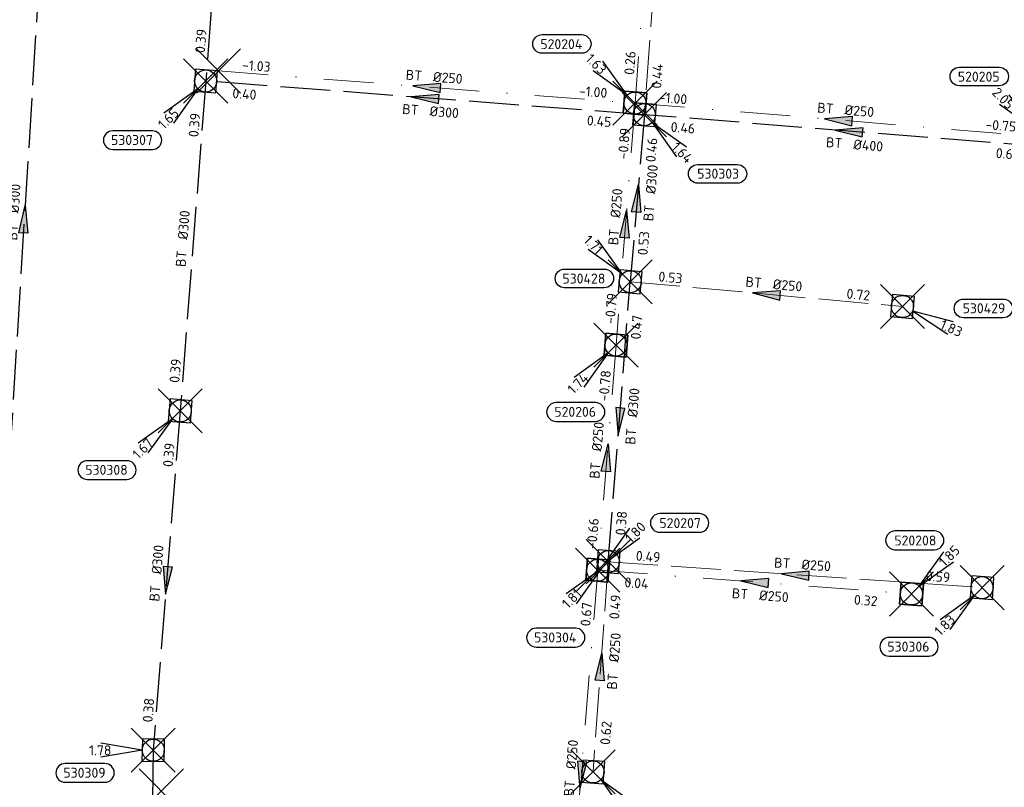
# Model space of a CAD drawing. Header units: metres. Extents: x 153343 to 157271, y 461673 to 467005.
# Tile 84 of 191: x 155220 to 155354, y 464633 to 464737. Entities that reach past the tile are written whole.
import ezdxf
from ezdxf.enums import TextEntityAlignment as Align

# ---------------------------------------------------------------- set-up
doc = ezdxf.new("R2010")
doc.units = ezdxf.units.M
doc.header["$LTSCALE"] = 0.75
doc.header["$PDMODE"] = 3
doc.header["$PDSIZE"] = 3
doc.linetypes.add('RI-HWA_BETON', pattern=[11.4, 9, -2.4])
doc.linetypes.add('RI-VWA_BETON', pattern=[19, 9, -5, 0, -5])
doc.layers.get('0').update_dxf_attribs({"lineweight": 25})
doc.layers.get('defpoints').update_dxf_attribs({"lineweight": 25})
for name, color, linetype in [('B-OI-RI-HWA_PUTNUMMER-S @ 0.75', 151, 'Continuous'), ('B-OI-RI-HWA_TRANSPORTLEIDING_BETON_300-G', 151, 'RI-HWA_BETON'), ('B-OI-RI-HWA_TRANSPORTLEIDING_BETON_400-G', 151, 'RI-HWA_BETON'), ('B-OI-RI-VWA_PUTNUMMER-S @ 0.75', 33, 'Continuous')]:
    doc.layers.add(name, color=color, linetype=linetype)
for name, color, linetype, lineweight in [('B-OI-RI-HWA_RIOOLPUT_INSPECTIEPUT-S', 151, 'Continuous', 25), ('B-OI-RI-HWA_STROOMRICHTING-S @ 0.75', 151, 'Continuous', 25), ('B-OI-RI-HWA_TRANSPORTLEIDING_BETON_250-G', 151, 'RI-HWA_BETON', 18), ('B-OI-RI-VWA_RIOOLPUT_INSPECTIEPUT_BETON-S', 33, 'Continuous', 25), ('B-OI-RI-VWA_STROOMRICHTING-S @ 0.75', 33, 'Continuous', 25), ('B-OI-RI-VWA_TRANSPORTLEIDING_BETON_250-G', 33, 'RI-VWA_BETON', 18)]:
    doc.layers.add(name, color=color, linetype=linetype, lineweight=lineweight)
doc.layers.add('inspectieput', color=7, linetype='Continuous', plot=False)
doc.styles.add('NLCS-ISO', font='isocpeur.ttf')

# ---------------------------------------------------------------- blocks, each defined once
blk = doc.blocks.new('*U1585')
at = {"ltscale": 0.1}
blk.add_hatch(color=256, dxfattribs=at).paths.add_polyline_path([(-2.5, 0), (2.5, -0.83), (2.5, 0.83)])
at = {"ltscale": 0.1, "flags": 128}
blk.add_lwpolyline([(-2.5, 0), (2.5, -0.83), (2.5, 0.83)], close=True, dxfattribs=at)
at = {"ltscale": 0.1, "style": 'NLCS-ISO'}
for tag, p in [('BOBL', (-15.38, 0)), ('MAT', (-1, 0.5))]:
    blk.add_attdef(tag, text='', height=1.8, dxfattribs=at).set_placement(p, align=Align.BOTTOM_RIGHT)
for tag, p in [('DIA', (1, 0.5)), ('BOBR', (14.44, 0))]:
    blk.add_attdef(tag, text='', height=1.8, dxfattribs=at).set_placement(p, align=Align.BOTTOM_LEFT)
at = {"layer": 'defpoints', "ltscale": 0.1, "style": 'NLCS-ISO', "flags": 1}
blk.add_attdef('JVA', text='', height=1.8, dxfattribs=at).set_placement((0, -1), align=Align.TOP_CENTER)
blk = doc.blocks.new('*U1580')
at = {"ltscale": 0.1}
blk.add_hatch(color=256, dxfattribs=at).paths.add_polyline_path([(-2.5, 0), (2.5, -0.83), (2.5, 0.83)])
at = {"ltscale": 0.1, "flags": 128}
blk.add_lwpolyline([(-2.5, 0), (2.5, -0.83), (2.5, 0.83)], close=True, dxfattribs=at)
at = {"ltscale": 0.1, "style": 'NLCS-ISO'}
for tag, p in [('BOBL', (-21.45, 0)), ('MAT', (-1, 0.5))]:
    blk.add_attdef(tag, text='', height=1.8, dxfattribs=at).set_placement(p, align=Align.BOTTOM_RIGHT)
for tag, p in [('DIA', (1, 0.5)), ('BOBR', (20.5, -0.01))]:
    blk.add_attdef(tag, text='', height=1.8, dxfattribs=at).set_placement(p, align=Align.BOTTOM_LEFT)
at = {"layer": 'defpoints', "ltscale": 0.1, "style": 'NLCS-ISO', "flags": 1}
blk.add_attdef('JVA', text='', height=1.8, dxfattribs=at).set_placement((0, -1), align=Align.TOP_CENTER)
blk = doc.blocks.new('*U1591')
at = {"ltscale": 0.1, "style": 'NLCS-ISO'}
for tag, p in [('BOBL', (-20.58, 0)), ('MAT', (-1, 0.5))]:
    blk.add_attdef(tag, text='', height=1.8, dxfattribs=at).set_placement(p, align=Align.BOTTOM_RIGHT)
for tag, p in [('DIA', (1, 0.5)), ('BOBR', (19.64, -0.01))]:
    blk.add_attdef(tag, text='', height=1.8, dxfattribs=at).set_placement(p, align=Align.BOTTOM_LEFT)
at = {"layer": 'defpoints', "ltscale": 0.1, "style": 'NLCS-ISO', "flags": 1}
blk.add_attdef('JVA', text='', height=1.8, dxfattribs=at).set_placement((0, -1), align=Align.TOP_CENTER)
blk = doc.blocks.new('*U1592')
at = {"ltscale": 0.1}
blk.add_hatch(color=256, dxfattribs=at).paths.add_polyline_path([(-2.5, 0), (2.5, -0.83), (2.5, 0.83)])
at = {"ltscale": 0.1, "flags": 128}
blk.add_lwpolyline([(-2.5, 0), (2.5, -0.83), (2.5, 0.83)], close=True, dxfattribs=at)
at = {"ltscale": 0.1, "style": 'NLCS-ISO'}
for tag, p in [('BOBL', (-16.05, -3.24)), ('MAT', (-1, -3.74))]:
    blk.add_attdef(tag, text='', height=1.8, dxfattribs=at).set_placement(p, align=Align.BOTTOM_RIGHT)
for tag, p in [('DIA', (1, -3.74)), ('BOBR', (15.11, -3.24))]:
    blk.add_attdef(tag, text='', height=1.8, dxfattribs=at).set_placement(p, align=Align.BOTTOM_LEFT)
at = {"layer": 'defpoints', "ltscale": 0.1, "style": 'NLCS-ISO', "flags": 1}
blk.add_attdef('JVA', text='', height=1.8, dxfattribs=at).set_placement((0, -1), align=Align.TOP_CENTER)
blk = doc.blocks.new('*U1589')
at = {"ltscale": 0.1}
blk.add_hatch(color=256, dxfattribs=at).paths.add_polyline_path([(-2.5, 0), (2.5, -0.83), (2.5, 0.83)])
at = {"ltscale": 0.1, "flags": 128}
blk.add_lwpolyline([(-2.5, 0), (2.5, -0.83), (2.5, 0.83)], close=True, dxfattribs=at)
at = {"ltscale": 0.1, "style": 'NLCS-ISO'}
for tag, p in [('BOBL', (-24.54, 0)), ('MAT', (-1, 0.5))]:
    blk.add_attdef(tag, text='', height=1.8, dxfattribs=at).set_placement(p, align=Align.BOTTOM_RIGHT)
for tag, p in [('DIA', (1, 0.5)), ('BOBR', (23.6, -0.01))]:
    blk.add_attdef(tag, text='', height=1.8, dxfattribs=at).set_placement(p, align=Align.BOTTOM_LEFT)
at = {"layer": 'defpoints', "ltscale": 0.1, "style": 'NLCS-ISO', "flags": 1}
blk.add_attdef('JVA', text='', height=1.8, dxfattribs=at).set_placement((0, -1), align=Align.TOP_CENTER)
blk = doc.blocks.new('*U1590')
at = {"ltscale": 0.1}
blk.add_hatch(color=256, dxfattribs=at).paths.add_polyline_path([(2.5, 0), (-2.5, -0.83), (-2.5, 0.83)])
at = {"ltscale": 0.1, "flags": 128}
blk.add_lwpolyline([(2.5, 0), (-2.5, -0.83), (-2.5, 0.83)], close=True, dxfattribs=at)
at = {"ltscale": 0.1, "style": 'NLCS-ISO'}
for tag, p in [('BOBL', (-9.72, -3.24)), ('MAT', (-1, -3.74))]:
    blk.add_attdef(tag, text='', height=1.8, dxfattribs=at).set_placement(p, align=Align.BOTTOM_RIGHT)
for tag, p in [('DIA', (1, -3.74)), ('BOBR', (8.77, -3.24))]:
    blk.add_attdef(tag, text='', height=1.8, dxfattribs=at).set_placement(p, align=Align.BOTTOM_LEFT)
at = {"layer": 'defpoints', "ltscale": 0.1, "style": 'NLCS-ISO', "flags": 1}
blk.add_attdef('JVA', text='', height=1.8, dxfattribs=at).set_placement((0, -1), align=Align.TOP_CENTER)
blk = doc.blocks.new('*U1587')
at = {"ltscale": 0.1}
blk.add_hatch(color=256, dxfattribs=at).paths.add_polyline_path([(2.5, 0), (-2.5, -0.83), (-2.5, 0.83)])
at = {"ltscale": 0.1, "flags": 128}
blk.add_lwpolyline([(2.5, 0), (-2.5, -0.83), (-2.5, 0.83)], close=True, dxfattribs=at)
at = {"ltscale": 0.1, "style": 'NLCS-ISO'}
for tag, p in [('BOBL', (-5.83, -3.24)), ('MAT', (-1, -3.74))]:
    blk.add_attdef(tag, text='', height=1.8, dxfattribs=at).set_placement(p, align=Align.BOTTOM_RIGHT)
for tag, p in [('DIA', (1, -3.74)), ('BOBR', (6.73, -3.25))]:
    blk.add_attdef(tag, text='', height=1.8, dxfattribs=at).set_placement(p, align=Align.BOTTOM_LEFT)
at = {"layer": 'defpoints', "ltscale": 0.1, "style": 'NLCS-ISO', "flags": 1}
blk.add_attdef('JVA', text='', height=1.8, dxfattribs=at).set_placement((0, -1), align=Align.TOP_CENTER)
blk = doc.blocks.new('*U1588')
at = {"ltscale": 0.1}
blk.add_hatch(color=256, dxfattribs=at).paths.add_polyline_path([(-2.5, 0), (2.5, -0.83), (2.5, 0.83)])
at = {"ltscale": 0.1, "flags": 128}
blk.add_lwpolyline([(-2.5, 0), (2.5, -0.83), (2.5, 0.83)], close=True, dxfattribs=at)
at = {"ltscale": 0.1, "style": 'NLCS-ISO'}
for tag, p in [('BOBL', (-30.45, -3.24)), ('MAT', (-1, -3.74))]:
    blk.add_attdef(tag, text='', height=1.8, dxfattribs=at).set_placement(p, align=Align.BOTTOM_RIGHT)
for tag, p in [('DIA', (1, -3.74)), ('BOBR', (29.5, -3.23))]:
    blk.add_attdef(tag, text='', height=1.8, dxfattribs=at).set_placement(p, align=Align.BOTTOM_LEFT)
at = {"layer": 'defpoints', "ltscale": 0.1, "style": 'NLCS-ISO', "flags": 1}
blk.add_attdef('JVA', text='', height=1.8, dxfattribs=at).set_placement((0, -1), align=Align.TOP_CENTER)
blk = doc.blocks.new('*U1586')
at = {"ltscale": 0.1}
blk.add_hatch(color=256, dxfattribs=at).paths.add_polyline_path([(-2.5, 0), (2.5, -0.83), (2.5, 0.83)])
at = {"ltscale": 0.1, "flags": 128}
blk.add_lwpolyline([(-2.5, 0), (2.5, -0.83), (2.5, 0.83)], close=True, dxfattribs=at)
at = {"ltscale": 0.1, "style": 'NLCS-ISO'}
for tag, p in [('BOBL', (-27.75, -3.24)), ('MAT', (-1, -3.74))]:
    blk.add_attdef(tag, text='', height=1.8, dxfattribs=at).set_placement(p, align=Align.BOTTOM_RIGHT)
for tag, p in [('DIA', (1, -3.74)), ('BOBR', (26.81, -3.23))]:
    blk.add_attdef(tag, text='', height=1.8, dxfattribs=at).set_placement(p, align=Align.BOTTOM_LEFT)
at = {"layer": 'defpoints', "ltscale": 0.1, "style": 'NLCS-ISO', "flags": 1}
blk.add_attdef('JVA', text='', height=1.8, dxfattribs=at).set_placement((0, -1), align=Align.TOP_CENTER)
blk = doc.blocks.new('*U1561')
at = {"ltscale": 0.1}
blk.add_hatch(color=256, dxfattribs=at).paths.add_polyline_path([(2.5, 0), (-2.5, -0.83), (-2.5, 0.83)])
at = {"ltscale": 0.1, "flags": 128}
blk.add_lwpolyline([(2.5, 0), (-2.5, -0.83), (-2.5, 0.83)], close=True, dxfattribs=at)
at = {"ltscale": 0.1, "style": 'NLCS-ISO'}
for tag, p in [('BOBL', (-25.92, -3.24)), ('MAT', (-1, -3.74))]:
    blk.add_attdef(tag, text='', height=1.8, dxfattribs=at).set_placement(p, align=Align.BOTTOM_RIGHT)
for tag, p in [('DIA', (1, -3.74)), ('BOBR', (24.97, -3.23))]:
    blk.add_attdef(tag, text='', height=1.8, dxfattribs=at).set_placement(p, align=Align.BOTTOM_LEFT)
at = {"layer": 'defpoints', "ltscale": 0.1, "style": 'NLCS-ISO', "flags": 1}
blk.add_attdef('JVA', text='', height=1.8, dxfattribs=at).set_placement((0, -1), align=Align.TOP_CENTER)
blk = doc.blocks.new('*U1566')
at = {"ltscale": 0.1}
blk.add_hatch(color=256, dxfattribs=at).paths.add_polyline_path([(2.5, 0), (-2.5, -0.83), (-2.5, 0.83)])
at = {"ltscale": 0.1, "flags": 128}
blk.add_lwpolyline([(2.5, 0), (-2.5, -0.83), (-2.5, 0.83)], close=True, dxfattribs=at)
at = {"ltscale": 0.1, "style": 'NLCS-ISO'}
for tag, p in [('BOBL', (-25.63, 0)), ('MAT', (-1, 0.5))]:
    blk.add_attdef(tag, text='', height=1.8, dxfattribs=at).set_placement(p, align=Align.BOTTOM_RIGHT)
for tag, p in [('DIA', (1, 0.5)), ('BOBR', (24.69, -0.01))]:
    blk.add_attdef(tag, text='', height=1.8, dxfattribs=at).set_placement(p, align=Align.BOTTOM_LEFT)
at = {"layer": 'defpoints', "ltscale": 0.1, "style": 'NLCS-ISO', "flags": 1}
blk.add_attdef('JVA', text='', height=1.8, dxfattribs=at).set_placement((0, -1), align=Align.TOP_CENTER)
blk = doc.blocks.new('*U1563')
at = {"ltscale": 0.1}
blk.add_hatch(color=256, dxfattribs=at).paths.add_polyline_path([(2.5, 0), (-2.5, -0.83), (-2.5, 0.83)])
at = {"ltscale": 0.1, "flags": 128}
blk.add_lwpolyline([(2.5, 0), (-2.5, -0.83), (-2.5, 0.83)], close=True, dxfattribs=at)
at = {"ltscale": 0.1, "style": 'NLCS-ISO'}
for tag, p in [('BOBL', (-69.59, 0)), ('MAT', (-1, 0.5))]:
    blk.add_attdef(tag, text='', height=1.8, dxfattribs=at).set_placement(p, align=Align.BOTTOM_RIGHT)
for tag, p in [('DIA', (1, 0.5)), ('BOBR', (68.65, -0.04))]:
    blk.add_attdef(tag, text='', height=1.8, dxfattribs=at).set_placement(p, align=Align.BOTTOM_LEFT)
at = {"layer": 'defpoints', "ltscale": 0.1, "style": 'NLCS-ISO', "flags": 1}
blk.add_attdef('JVA', text='', height=1.8, dxfattribs=at).set_placement((0, -1), align=Align.TOP_CENTER)
blk = doc.blocks.new('*U1319')
at = {"ltscale": 0.1}
blk.add_hatch(color=256, dxfattribs=at).paths.add_polyline_path([(-2.5, 0), (2.5, -0.83), (2.5, 0.83)])
at = {"ltscale": 0.1, "flags": 128}
blk.add_lwpolyline([(-2.5, 0), (2.5, -0.83), (2.5, 0.83)], close=True, dxfattribs=at)
at = {"ltscale": 0.1, "style": 'NLCS-ISO'}
for tag, p in [('BOBL', (-27.92, 0)), ('MAT', (-1, 0.5))]:
    blk.add_attdef(tag, text='', height=1.8, dxfattribs=at).set_placement(p, align=Align.BOTTOM_RIGHT)
for tag, p in [('DIA', (1, 0.5)), ('BOBR', (26.97, -0.01))]:
    blk.add_attdef(tag, text='', height=1.8, dxfattribs=at).set_placement(p, align=Align.BOTTOM_LEFT)
at = {"layer": 'defpoints', "ltscale": 0.1, "style": 'NLCS-ISO', "flags": 1}
blk.add_attdef('JVA', text='', height=1.8, dxfattribs=at).set_placement((0, -1), align=Align.TOP_CENTER)
blk = doc.blocks.new('*U1320')
at = {"ltscale": 0.1}
blk.add_hatch(color=256, dxfattribs=at).paths.add_polyline_path([(-2.5, 0), (2.5, -0.83), (2.5, 0.83)])
at = {"ltscale": 0.1, "flags": 128}
blk.add_lwpolyline([(-2.5, 0), (2.5, -0.83), (2.5, 0.83)], close=True, dxfattribs=at)
at = {"ltscale": 0.1, "style": 'NLCS-ISO'}
for tag, p in [('BOBL', (-19.11, -3.24)), ('MAT', (-1, -3.74))]:
    blk.add_attdef(tag, text='', height=1.8, dxfattribs=at).set_placement(p, align=Align.BOTTOM_RIGHT)
for tag, p in [('DIA', (1, -3.74)), ('BOBR', (18.16, -3.24))]:
    blk.add_attdef(tag, text='', height=1.8, dxfattribs=at).set_placement(p, align=Align.BOTTOM_LEFT)
at = {"layer": 'defpoints', "ltscale": 0.1, "style": 'NLCS-ISO', "flags": 1}
blk.add_attdef('JVA', text='', height=1.8, dxfattribs=at).set_placement((0, -1), align=Align.TOP_CENTER)
blk = doc.blocks.new('*U1321')
at = {"ltscale": 0.1}
blk.add_hatch(color=256, dxfattribs=at).paths.add_polyline_path([(2.5, 0), (-2.5, -0.83), (-2.5, 0.83)])
at = {"ltscale": 0.1, "flags": 128}
blk.add_lwpolyline([(2.5, 0), (-2.5, -0.83), (-2.5, 0.83)], close=True, dxfattribs=at)
at = {"ltscale": 0.1, "style": 'NLCS-ISO'}
for tag, p in [('BOBL', (-11.08, 0)), ('MAT', (-1, 0.5))]:
    blk.add_attdef(tag, text='', height=1.8, dxfattribs=at).set_placement(p, align=Align.BOTTOM_RIGHT)
for tag, p in [('DIA', (1, 0.5)), ('BOBR', (10.14, 0))]:
    blk.add_attdef(tag, text='', height=1.8, dxfattribs=at).set_placement(p, align=Align.BOTTOM_LEFT)
at = {"layer": 'defpoints', "ltscale": 0.1, "style": 'NLCS-ISO', "flags": 1}
blk.add_attdef('JVA', text='', height=1.8, dxfattribs=at).set_placement((0, -1), align=Align.TOP_CENTER)
blk = doc.blocks.new('*U1322')
at = {"ltscale": 0.1}
blk.add_hatch(color=256, dxfattribs=at).paths.add_polyline_path([(2.5, 0), (-2.5, -0.83), (-2.5, 0.83)])
at = {"ltscale": 0.1, "flags": 128}
blk.add_lwpolyline([(2.5, 0), (-2.5, -0.83), (-2.5, 0.83)], close=True, dxfattribs=at)
at = {"ltscale": 0.1, "style": 'NLCS-ISO'}
for tag, p in [('BOBL', (-12.62, 0)), ('MAT', (-1, 0.5))]:
    blk.add_attdef(tag, text='', height=1.8, dxfattribs=at).set_placement(p, align=Align.BOTTOM_RIGHT)
for tag, p in [('DIA', (1, 0.5)), ('BOBR', (11.67, 0))]:
    blk.add_attdef(tag, text='', height=1.8, dxfattribs=at).set_placement(p, align=Align.BOTTOM_LEFT)
at = {"layer": 'defpoints', "ltscale": 0.1, "style": 'NLCS-ISO', "flags": 1}
blk.add_attdef('JVA', text='', height=1.8, dxfattribs=at).set_placement((0, -1), align=Align.TOP_CENTER)
blk = doc.blocks.new('*U1312')
at = {"ltscale": 0.1}
blk.add_hatch(color=256, dxfattribs=at).paths.add_polyline_path([(-2.5, 0), (2.5, -0.83), (2.5, 0.83)])
at = {"ltscale": 0.1, "flags": 128}
blk.add_lwpolyline([(-2.5, 0), (2.5, -0.83), (2.5, 0.83)], close=True, dxfattribs=at)
at = {"ltscale": 0.1, "style": 'NLCS-ISO'}
for tag, p in [('BOBL', (-27.54, 0)), ('MAT', (-1, 0.5))]:
    blk.add_attdef(tag, text='', height=1.8, dxfattribs=at).set_placement(p, align=Align.BOTTOM_RIGHT)
for tag, p in [('DIA', (1, 0.5)), ('BOBR', (26.6, -0.01))]:
    blk.add_attdef(tag, text='', height=1.8, dxfattribs=at).set_placement(p, align=Align.BOTTOM_LEFT)
at = {"layer": 'defpoints', "ltscale": 0.1, "style": 'NLCS-ISO', "flags": 1}
blk.add_attdef('JVA', text='', height=1.8, dxfattribs=at).set_placement((0, -1), align=Align.TOP_CENTER)
blk = doc.blocks.new('*U1247')
at = {"ltscale": 0.1}
blk.add_hatch(color=256, dxfattribs=at).paths.add_polyline_path([(-2.5, 0), (2.5, -0.83), (2.5, 0.83)])
at = {"ltscale": 0.1, "flags": 128}
blk.add_lwpolyline([(-2.5, 0), (2.5, -0.83), (2.5, 0.83)], close=True, dxfattribs=at)
at = {"ltscale": 0.1, "style": 'NLCS-ISO'}
for tag, p in [('BOBL', (-28.44, 0)), ('MAT', (-1, 0.5))]:
    blk.add_attdef(tag, text='', height=1.8, dxfattribs=at).set_placement(p, align=Align.BOTTOM_RIGHT)
for tag, p in [('DIA', (1, 0.5)), ('BOBR', (27.5, -0.01))]:
    blk.add_attdef(tag, text='', height=1.8, dxfattribs=at).set_placement(p, align=Align.BOTTOM_LEFT)
at = {"layer": 'defpoints', "ltscale": 0.1, "style": 'NLCS-ISO', "flags": 1}
blk.add_attdef('JVA', text='', height=1.8, dxfattribs=at).set_placement((0, -1), align=Align.TOP_CENTER)
blk = doc.blocks.new('*U1302')
at = {"ltscale": 0.1}
blk.add_hatch(color=256, dxfattribs=at).paths.add_polyline_path([(-2.5, 0), (2.5, -0.83), (2.5, 0.83)])
at = {"ltscale": 0.1, "flags": 128}
blk.add_lwpolyline([(-2.5, 0), (2.5, -0.83), (2.5, 0.83)], close=True, dxfattribs=at)
at = {"ltscale": 0.1, "style": 'NLCS-ISO'}
for tag, p in [('BOBL', (-23.6, 0)), ('MAT', (-1, 0.5))]:
    blk.add_attdef(tag, text='', height=1.8, dxfattribs=at).set_placement(p, align=Align.BOTTOM_RIGHT)
for tag, p in [('DIA', (1, 0.5)), ('BOBR', (22.65, -0.01))]:
    blk.add_attdef(tag, text='', height=1.8, dxfattribs=at).set_placement(p, align=Align.BOTTOM_LEFT)
at = {"layer": 'defpoints', "ltscale": 0.1, "style": 'NLCS-ISO', "flags": 1}
blk.add_attdef('JVA', text='', height=1.8, dxfattribs=at).set_placement((0, -1), align=Align.TOP_CENTER)
blk = doc.blocks.new('B-SRI-PUT_HWA-SO')
at = {"lineweight": -3, "flags": 128}
blk.add_lwpolyline([(-2, -2), (2, -2), (2, 2), (-2, 2)], close=True, dxfattribs=at)
at = {"lineweight": -3}
blk.add_circle((0, 0), 2, dxfattribs=at)
blk = doc.blocks.new('*U881')
for q in [(8.18, -4.99), (9.19, -2.7)]:
    blk.add_line((1.83, -0.81), q)
blk.add_lwpolyline([(18.21, -2.04), (11.05, -2.04, -1), (11.05, 1.35), (18.21, 1.35, -1)], format="xyb", close=True)
at = {"ltscale": 0.1, "style": 'NLCS-ISO'}
blk.add_attdef('PUTNR', text='', height=1.8, dxfattribs=at).set_placement((14.73, 1.49), align=Align.MIDDLE_CENTER)
blk.add_attdef('PUTHGT', text='', height=1.8, rotation=336.1235, dxfattribs=at).set_placement((6.98, -3.12), align=Align.MIDDLE_LEFT)
blk = doc.blocks.new('*U872')
for q in [(-9.5, 1.25), (-9.5, -1.25)]:
    blk.add_line((-2, 0), q)
blk.add_lwpolyline([(-15.9, -5.81), (-8.75, -5.81, 1), (-8.75, -2.42), (-15.9, -2.42, 1)], format="xyb", close=True)
at = {"ltscale": 0.1, "style": 'NLCS-ISO'}
blk.add_attdef('PUTHGT', text='', height=1.8, rotation=360, dxfattribs=at).set_placement((-11.97, -0.03), align=Align.MIDDLE_LEFT)
blk.add_attdef('PUTNR', text='', height=1.8, dxfattribs=at).set_placement((-12.43, -2.28), align=Align.MIDDLE_CENTER)
blk = doc.blocks.new('*U241')
for q in [(-7.6, -5.83), (-5.83, -7.6)]:
    blk.add_line((-1.41, -1.41), q)
blk.add_lwpolyline([(-16.81, -12.39), (-9.65, -12.39, 1), (-9.65, -9.01), (-16.81, -9.01, 1)], format="xyb", close=True)
at = {"ltscale": 0.1, "style": 'NLCS-ISO'}
blk.add_attdef('PUTHGT', text='', height=1.8, rotation=45, dxfattribs=at).set_placement((-8.44, -8.48), align=Align.MIDDLE_LEFT)
blk.add_attdef('PUTNR', text='', height=1.8, dxfattribs=at).set_placement((-13.33, -8.87), align=Align.MIDDLE_CENTER)
blk = doc.blocks.new('*U247')
for q in [(5.83, -7.6), (7.6, -5.83)]:
    blk.add_line((1.41, -1.41), q)
blk.add_lwpolyline([(16.81, -12.39), (9.65, -12.39, -1), (9.65, -9.01), (16.81, -9.01, -1)], format="xyb", close=True)
at = {"ltscale": 0.1, "style": 'NLCS-ISO'}
blk.add_attdef('PUTHGT', text='', height=1.8, rotation=315, dxfattribs=at).set_placement((5.39, -5.43), align=Align.MIDDLE_LEFT)
blk.add_attdef('PUTNR', text='', height=1.8, dxfattribs=at).set_placement((13.33, -8.87), align=Align.MIDDLE_CENTER)
blk = doc.blocks.new('*U871')
for q in [(-7.6, -5.83), (-5.83, -7.6)]:
    blk.add_line((-1.41, -1.41), q)
blk.add_lwpolyline([(-13.07, -15.43), (-5.92, -15.43, 1), (-5.92, -12.04), (-13.07, -12.04, 1)], format="xyb", close=True)
at = {"ltscale": 0.1, "style": 'NLCS-ISO'}
blk.add_attdef('PUTHGT', text='', height=1.8, rotation=45, dxfattribs=at).set_placement((-8.44, -8.48), align=Align.MIDDLE_LEFT)
blk.add_attdef('PUTNR', text='', height=1.8, dxfattribs=at).set_placement((-9.6, -11.9), align=Align.MIDDLE_CENTER)
blk = doc.blocks.new('*U866')
for q in [(-5.83, 7.6), (-7.6, 5.83)]:
    blk.add_line((-1.41, 1.41), q)
blk.add_lwpolyline([(-11.86, 2.31), (-4.7, 2.31, -1), (-4.7, -1.08), (-11.86, -1.08, -1)], format="xyb", close=True)
at = {"ltscale": 0.1, "style": 'NLCS-ISO'}
blk.add_attdef('PUTHGT', text='', height=1.8, rotation=315, dxfattribs=at).set_placement((-8.44, 8.48), align=Align.MIDDLE_LEFT)
blk.add_attdef('PUTNR', text='', height=1.8, dxfattribs=at).set_placement((-8.38, 0.58), align=Align.MIDDLE_CENTER)
blk = doc.blocks.new('*U721')
for q in [(5.83, 7.6), (7.6, 5.83)]:
    blk.add_line((1.41, 1.41), q)
blk.add_lwpolyline([(4.17, 11.38), (-2.99, 11.38, 1), (-2.99, 8), (4.17, 8, 1)], format="xyb", close=True)
at = {"ltscale": 0.1, "style": 'NLCS-ISO'}
blk.add_attdef('PUTHGT', text='', height=1.8, rotation=45, dxfattribs=at).set_placement((5.39, 5.43), align=Align.MIDDLE_LEFT)
blk.add_attdef('PUTNR', text='', height=1.8, dxfattribs=at).set_placement((0.7, 9.66), align=Align.MIDDLE_CENTER)
blk = doc.blocks.new('*U722')
for q in [(5.83, 7.6), (7.6, 5.83)]:
    blk.add_line((1.41, 1.41), q)
blk.add_lwpolyline([(18.38, 10.23), (11.22, 10.23, 1), (11.22, 6.85), (18.38, 6.85, 1)], format="xyb", close=True)
at = {"ltscale": 0.1, "style": 'NLCS-ISO'}
blk.add_attdef('PUTHGT', text='', height=1.8, rotation=45, dxfattribs=at).set_placement((5.39, 5.43), align=Align.MIDDLE_LEFT)
blk.add_attdef('PUTNR', text='', height=1.8, dxfattribs=at).set_placement((14.9, 8.51), align=Align.MIDDLE_CENTER)
blk = doc.blocks.new('*U715')
for q in [(-7.6, -5.83), (-5.83, -7.6)]:
    blk.add_line((-1.41, -1.41), q)
blk.add_lwpolyline([(-10.86, -13.79), (-3.71, -13.79, 1), (-3.71, -10.4), (-10.86, -10.4, 1)], format="xyb", close=True)
at = {"ltscale": 0.1, "style": 'NLCS-ISO'}
blk.add_attdef('PUTHGT', text='', height=1.8, rotation=45, dxfattribs=at).set_placement((-8.44, -8.48), align=Align.MIDDLE_LEFT)
blk.add_attdef('PUTNR', text='', height=1.8, dxfattribs=at).set_placement((-7.39, -10.26), align=Align.MIDDLE_CENTER)
blk = doc.blocks.new('*U716')
for q in [(-5.83, 7.6), (-7.6, 5.83)]:
    blk.add_line((-1.41, 1.41), q)
blk.add_lwpolyline([(-14.84, 12.6), (-7.68, 12.6, -1), (-7.68, 9.22), (-14.84, 9.22, -1)], format="xyb", close=True)
at = {"ltscale": 0.1, "style": 'NLCS-ISO'}
blk.add_attdef('PUTNR', text='', height=1.8, dxfattribs=at).set_placement((-11.36, 10.88), align=Align.MIDDLE_CENTER)
blk.add_attdef('PUTHGT', text='', height=1.8, rotation=315, dxfattribs=at).set_placement((-8.44, 8.48), align=Align.MIDDLE_LEFT)
blk = doc.blocks.new('*U260')
for q in [(-5.83, 7.6), (-7.6, 5.83)]:
    blk.add_line((-1.41, 1.41), q)
blk.add_lwpolyline([(-16.81, 12.39), (-9.65, 12.39, -1), (-9.65, 9.01), (-16.81, 9.01, -1)], format="xyb", close=True)
at = {"ltscale": 0.1, "style": 'NLCS-ISO'}
blk.add_attdef('PUTNR', text='', height=1.8, dxfattribs=at).set_placement((-13.33, 10.67), align=Align.MIDDLE_CENTER)
blk.add_attdef('PUTHGT', text='', height=1.8, rotation=315, dxfattribs=at).set_placement((-8.44, 8.48), align=Align.MIDDLE_LEFT)
blk = doc.blocks.new('B-SRI-PUT_VWA-SO')
at = {"flags": 128}
blk.add_lwpolyline([(-2, 2), (2, 2), (2, -2), (-2, -2)], close=True, dxfattribs=at)
at = {"lineweight": -3, "flags": 128}
blk.add_lwpolyline([(2, -2), (2, 2), (-2, 2), (-2, -2)], close=True, dxfattribs=at)
at = {"lineweight": -3}
blk.add_circle((0, 0), 2, dxfattribs=at)

msp = doc.modelspace()

# ---------------------------------------------------------------- linework, layer by layer
at = {"layer": 'B-OI-RI-HWA_TRANSPORTLEIDING_BETON_250-G', "transparency": 33554610}
for p, q in [((155308.68, 464777.32), (155304.88, 464724.57)), ((155302.95, 464701.9), (155339.88, 464698.55)), ((155299.98, 464663.93), (155297.91, 464635.42)), ((155299.98, 464663.93), (155350.68, 464660.41))]:
    msp.add_line(p, q, dxfattribs=at)
at = {"layer": 'B-OI-RI-HWA_TRANSPORTLEIDING_BETON_300-G', "transparency": 33554610}
for p, q in [((155249.42, 464781.44), (155245.38, 464729.14)), ((155224.42, 464769.47), (155217.13, 464651.3)), ((155245.38, 464729.14), (155241.92, 464684.39)), ((155304.88, 464724.57), (155245.38, 464729.14)), ((155304.88, 464724.57), (155302.95, 464701.9)), ((155299.98, 464663.93), (155302.95, 464701.9)), ((155241.92, 464684.39), (155238.26, 464638.36)), ((155238.26, 464638.36), (155237.77, 464609.93))]:
    msp.add_line(p, q, dxfattribs=at)
at = {"layer": 'B-OI-RI-HWA_TRANSPORTLEIDING_BETON_400-G', "transparency": 33554610}
msp.add_line((155360.34, 464720.11), (155304.88, 464724.57), dxfattribs=at)
at = {"layer": 'B-OI-RI-VWA_TRANSPORTLEIDING_BETON_250-G', "transparency": 33554610}
for p, q in [((155307.15, 464775.42), (155303.61, 464726.14)), ((155247.11, 464730.51), (155303.61, 464726.14)), ((155303.61, 464726.14), (155301.03, 464693.31)), ((155303.61, 464726.14), (155358.74, 464721.57)), ((155301.03, 464693.31), (155298.55, 464662.78)), ((155298.55, 464662.78), (155294.03, 464607.08)), ((155298.55, 464662.78), (155341.1, 464659.56))]:
    msp.add_line(p, q, dxfattribs=at)
at = {"layer": 'inspectieput', "color": 0, "transparency": 33554610}
for p in [(155247.11, 464730.51), (155245.38, 464729.14), (155303.61, 464726.14), (155304.88, 464724.57), (155302.95, 464701.9), (155339.88, 464698.55), (155301.03, 464693.31), (155241.92, 464684.39), (155299.98, 464663.93), (155298.55, 464662.78), (155350.68, 464660.41), (155341.1, 464659.56), (155238.26, 464638.36), (155297.91, 464635.42), (155239.35, 464632.83)]:
    msp.add_point(p, dxfattribs=at)

# ---------------------------------------------------------------- block references
at = {"layer": 'B-OI-RI-HWA_PUTNUMMER-S @ 0.75', "color": 0, "transparency": 33554610}
ref = msp.add_blockref('*U241', (155245.38, 464729.14), dxfattribs=dict(at, xscale=0.75, yscale=0.75, zscale=0.75))
ref.add_attrib('PUTNR', '530307', dxfattribs={"layer": '0', "ltscale": 0.1, "height": 1.35, "style": 'NLCS-ISO'}).set_placement((155235.38, 464721.14), align=Align.MIDDLE_CENTER)
ref.add_attrib('PUTHGT', '1.65', dxfattribs={"layer": '0', "ltscale": 0.1, "height": 1.35, "rotation": 45, "style": 'NLCS-ISO'}).set_placement((155239.24, 464722.97), align=Align.MIDDLE_LEFT)
ref = msp.add_blockref('*U247', (155304.88, 464724.57), dxfattribs=dict(at, xscale=0.75, yscale=0.75, zscale=0.75))
ref.add_attrib('PUTNR', '530303', dxfattribs={"layer": '0', "ltscale": 0.1, "height": 1.35, "style": 'NLCS-ISO'}).set_placement((155314.88, 464716.57), align=Align.MIDDLE_CENTER)
ref.add_attrib('PUTHGT', '1.64', dxfattribs={"layer": '0', "ltscale": 0.1, "height": 1.35, "rotation": 315, "style": 'NLCS-ISO'}).set_placement((155308.92, 464720.5), align=Align.MIDDLE_LEFT)
ref = msp.add_blockref('*U866', (155302.95, 464701.9), dxfattribs=dict(at, xscale=0.75, yscale=0.75, zscale=0.75))
ref.add_attrib('PUTNR', '530428', dxfattribs={"layer": '0', "ltscale": 0.1, "height": 1.35, "style": 'NLCS-ISO'}).set_placement((155296.67, 464702.34), align=Align.MIDDLE_CENTER)
ref.add_attrib('PUTHGT', '1.71', dxfattribs={"layer": '0', "ltscale": 0.1, "height": 1.35, "rotation": 315, "style": 'NLCS-ISO'}).set_placement((155297, 464707.88), align=Align.MIDDLE_LEFT)
ref = msp.add_blockref('*U881', (155339.88, 464698.55), dxfattribs=dict(at, xscale=0.75, yscale=0.75, zscale=0.75))
ref.add_attrib('PUTNR', '530429', dxfattribs={"layer": '0', "ltscale": 0.1, "height": 1.35, "style": 'NLCS-ISO'}).set_placement((155350.93, 464698.31), align=Align.MIDDLE_CENTER)
ref.add_attrib('PUTHGT', '1.83', dxfattribs={"layer": '0', "ltscale": 0.1, "height": 1.35, "rotation": 336.1235, "style": 'NLCS-ISO'}).set_placement((155345.12, 464696.21), align=Align.MIDDLE_LEFT)
ref = msp.add_blockref('*U241', (155241.92, 464684.39), dxfattribs=dict(at, xscale=0.75, yscale=0.75, zscale=0.75))
ref.add_attrib('PUTNR', '530308', dxfattribs={"layer": '0', "ltscale": 0.1, "height": 1.35, "style": 'NLCS-ISO'}).set_placement((155231.92, 464676.39), align=Align.MIDDLE_CENTER)
ref.add_attrib('PUTHGT', '1.67', dxfattribs={"layer": '0', "ltscale": 0.1, "height": 1.35, "rotation": 45, "style": 'NLCS-ISO'}).set_placement((155235.78, 464678.22), align=Align.MIDDLE_LEFT)
ref = msp.add_blockref('*U871', (155299.98, 464663.93), dxfattribs=dict(at, xscale=0.75, yscale=0.75, zscale=0.75))
ref.add_attrib('PUTNR', '530304', dxfattribs={"layer": '0', "ltscale": 0.1, "height": 1.35, "style": 'NLCS-ISO'}).set_placement((155292.78, 464653.65), align=Align.MIDDLE_CENTER)
ref.add_attrib('PUTHGT', '1.81', dxfattribs={"layer": '0', "ltscale": 0.1, "height": 1.35, "rotation": 45, "style": 'NLCS-ISO'}).set_placement((155294.03, 464657.95), align=Align.MIDDLE_LEFT)
ref = msp.add_blockref('*U241', (155350.68, 464660.41), dxfattribs=dict(at, xscale=0.75, yscale=0.75, zscale=0.75))
ref.add_attrib('PUTNR', '530306', dxfattribs={"layer": '0', "ltscale": 0.1, "height": 1.35, "style": 'NLCS-ISO'}).set_placement((155340.68, 464652.41), align=Align.MIDDLE_CENTER)
ref.add_attrib('PUTHGT', '1.83', dxfattribs={"layer": '0', "ltscale": 0.1, "height": 1.35, "rotation": 45, "style": 'NLCS-ISO'}).set_placement((155344.54, 464654.24), align=Align.MIDDLE_LEFT)
ref = msp.add_blockref('*U872', (155238.26, 464638.36), dxfattribs=dict(at, xscale=0.75, yscale=0.75, zscale=0.75))
ref.add_attrib('PUTNR', '530309', dxfattribs={"layer": '0', "ltscale": 0.1, "height": 1.35, "style": 'NLCS-ISO'}).set_placement((155228.94, 464635.3), align=Align.MIDDLE_CENTER)
ref.add_attrib('PUTHGT', '1.78', dxfattribs={"layer": '0', "ltscale": 0.1, "height": 1.35, "style": 'NLCS-ISO'}).set_placement((155229.55, 464638.34), align=Align.MIDDLE_LEFT)
ref = msp.add_blockref('*U247', (155297.91, 464635.42), dxfattribs=dict(at, xscale=0.75, yscale=0.75, zscale=0.75))
ref.add_attrib('PUTNR', '530305', dxfattribs={"layer": '0', "ltscale": 0.1, "height": 1.35, "style": 'NLCS-ISO'}).set_placement((155307.91, 464627.42), align=Align.MIDDLE_CENTER)
ref.add_attrib('PUTHGT', '1.76', dxfattribs={"layer": '0', "ltscale": 0.1, "height": 1.35, "rotation": 315, "style": 'NLCS-ISO'}).set_placement((155301.95, 464631.35), align=Align.MIDDLE_LEFT)
at = {"layer": 'B-OI-RI-HWA_RIOOLPUT_INSPECTIEPUT-S', "transparency": 33554610}
for p, xscale, yscale, zscale, rotation in [((155245.38, 464729.14), 0.7500000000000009, 0.7500000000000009, 0.7500000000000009, 265.5787761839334), ((155304.88, 464724.57), 0.750000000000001, 0.750000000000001, 0.750000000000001, 265.1338839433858), ((155302.95, 464701.9), 0.7499999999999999, 0.7499999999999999, 0.7499999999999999, 354.8167622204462), ((155339.88, 464698.55), 0.7500000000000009, 0.7500000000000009, 0.7500000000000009, 174.8167622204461), ((155241.92, 464684.39), 0.7499999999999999, 0.7499999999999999, 0.7499999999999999, 265.4537848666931), ((155299.98, 464663.93), 0.75, 0.75, 0.75, 85.5274509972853), ((155350.68, 464660.41), 0.7499999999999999, 0.7499999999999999, 0.7499999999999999, 176.0284412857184), ((155238.26, 464638.36), 0.75, 0.75, 0.75, 269.0125869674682), ((155297.91, 464635.42), 0.7500000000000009, 0.7500000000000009, 0.7500000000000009, 85.8472637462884)]:
    msp.add_blockref('B-SRI-PUT_HWA-SO', p, dxfattribs=dict(at, xscale=xscale, yscale=yscale, zscale=zscale, rotation=rotation))
at = {"layer": 'B-OI-RI-HWA_STROOMRICHTING-S @ 0.75', "color": 0, "transparency": 33554610, "xscale": 0.75, "yscale": 0.75, "zscale": 0.75}
for name, p, rotation, values in [('*U1566', (155247.4, 464755.29), 85.58286456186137, {'MAT': 'BT', 'DIA': '%%c300', 'BOBL': '0.39', 'BOBR': '0.21'}), ('*U1561', (155306.78, 464750.95), 85.87964915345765, {'MAT': 'BT', 'DIA': '%%c250', 'BOBL': '0.44', 'BOBR': '0.34'}), ('*U1563', (155220.77, 464710.39), 86.46985216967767, {'MAT': 'BT', 'DIA': '%%c300', 'BOBL': '0.27', 'BOBR': '0.24'}), ('*U1588', (155275.13, 464726.85), 355.6079220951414, {'MAT': 'BT', 'DIA': '%%c300', 'BOBL': '0.40', 'BOBR': '0.45'}), ('*U1591', (155243.65, 464706.77), 85.57877618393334, {'MAT': 'BT', 'DIA': '%%c300', 'BOBL': '0.39', 'BOBR': '0.39'}), ('*U1586', (155332.61, 464722.34), 355.4022640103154, {'MAT': 'BT', 'DIA': '%%c400', 'BOBL': '0.46', 'BOBR': '0.62'}), ('*U1587', (155303.92, 464713.23), 85.13388394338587, {'MAT': 'BT', 'DIA': '%%c300', 'BOBL': '0.53', 'BOBR': '0.46'}), ('*U1585', (155321.42, 464700.22), 354.8167622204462, {'MAT': 'BT', 'DIA': '%%c250', 'BOBL': '0.53', 'BOBR': '0.72'}), ('*U1592', (155301.46, 464682.91), 85.5274509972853, {'MAT': 'BT', 'DIA': '%%c300', 'BOBL': '0.38', 'BOBR': '0.47'}), ('*U1580', (155240.09, 464661.38), 85.45378486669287, {'MAT': 'BT', 'DIA': '%%c300', 'BOBL': '0.38', 'BOBR': '0.39'}), ('*U1589', (155325.33, 464662.17), 356.0284412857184, {'MAT': 'BT', 'DIA': '%%c250', 'BOBL': '0.49', 'BOBR': '0.59'}), ('*U1590', (155298.95, 464649.67), 85.84726374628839, {'MAT': 'BT', 'DIA': '%%c250', 'BOBL': '0.62', 'BOBR': '0.49'})]:
    msp.add_blockref(name, p, dxfattribs=dict(at, rotation=rotation)).add_auto_attribs(values)
at = {"layer": 'B-OI-RI-VWA_PUTNUMMER-S @ 0.75', "color": 0, "transparency": 33554610, "xscale": 0.75, "yscale": 0.75, "zscale": 0.75}
for name, p, values in [('*U260', (155303.61, 464726.14), {'PUTNR': '520204', 'PUTHGT': '1.63'}), ('*U716', (155358.74, 464721.57), {'PUTNR': '520205', 'PUTHGT': '2.05'}), ('*U722', (155298.55, 464662.78), {'PUTNR': '520207', 'PUTHGT': '1.80'}), ('*U721', (155341.1, 464659.56), {'PUTNR': '520208', 'PUTHGT': '1.85'})]:
    msp.add_blockref(name, p, dxfattribs=at).add_auto_attribs(values)
at = {"layer": 'B-OI-RI-VWA_PUTNUMMER-S @ 0.75', "color": 0, "transparency": 33554610}
ref = msp.add_blockref('*U715', (155301.03, 464693.31), dxfattribs=dict(at, xscale=0.75, yscale=0.75, zscale=0.75))
ref.add_attrib('PUTNR', '520206', dxfattribs={"layer": '0', "ltscale": 0.1, "height": 1.35, "style": 'NLCS-ISO'}).set_placement((155295.49, 464684.26), align=Align.MIDDLE_CENTER)
ref.add_attrib('PUTHGT', '1.74', dxfattribs={"layer": '0', "ltscale": 0.1, "height": 1.35, "rotation": 45, "style": 'NLCS-ISO'}).set_placement((155294.79, 464687.04), align=Align.MIDDLE_LEFT)
at = {"layer": 'B-OI-RI-VWA_RIOOLPUT_INSPECTIEPUT_BETON-S', "transparency": 33554610, "xscale": 0.75, "yscale": 0.75, "zscale": 0.75}
for p, rotation in [((155303.61, 464726.14), 265.5065512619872), ((155301.03, 464693.31), 265.3559702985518), ((155298.55, 464662.78), 265.3606698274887), ((155341.1, 464659.56), 175.6723517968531)]:
    msp.add_blockref('B-SRI-PUT_VWA-SO', p, dxfattribs=dict(at, rotation=rotation))
at = {"layer": 'B-OI-RI-VWA_STROOMRICHTING-S @ 0.75', "color": 0, "transparency": 33554610, "xscale": 0.75, "yscale": 0.75, "zscale": 0.75}
for name, p, rotation, values in [('*U1302', (155305.38, 464750.78), 85.89124876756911, {'MAT': 'BT', 'DIA': '%%c250', 'BOBL': '0.26', 'BOBR': '0.39'}), ('*U1247', (155275.36, 464728.33), 355.5772556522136, {'MAT': 'BT', 'DIA': '%%c250', 'BOBL': '-1.03', 'BOBR': '-1.00'}), ('*U1312', (155331.17, 464723.85), 355.2613020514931, {'MAT': 'BT', 'DIA': '%%c250', 'BOBL': '-1.00', 'BOBR': '-0.75'}), ('*U1322', (155302.32, 464709.72), 85.50655126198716, {'MAT': 'BT', 'DIA': '%%c250', 'BOBL': '-0.79', 'BOBR': '-0.89'}), ('*U1321', (155299.79, 464678.04), 85.35597029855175, {'MAT': 'BT', 'DIA': '%%c250', 'BOBL': '-0.66', 'BOBR': '-0.78'}), ('*U1320', (155319.83, 464661.17), 355.672351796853, {'MAT': 'BT', 'DIA': '%%c250', 'BOBL': '0.04', 'BOBR': '0.32'}), ('*U1319', (155296.29, 464634.93), 85.36066982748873, {'MAT': 'BT', 'DIA': '%%c250', 'BOBL': '-0.39', 'BOBR': '0.67'})]:
    msp.add_blockref(name, p, dxfattribs=dict(at, rotation=rotation)).add_auto_attribs(values)

doc.saveas('drawing.dxf')
